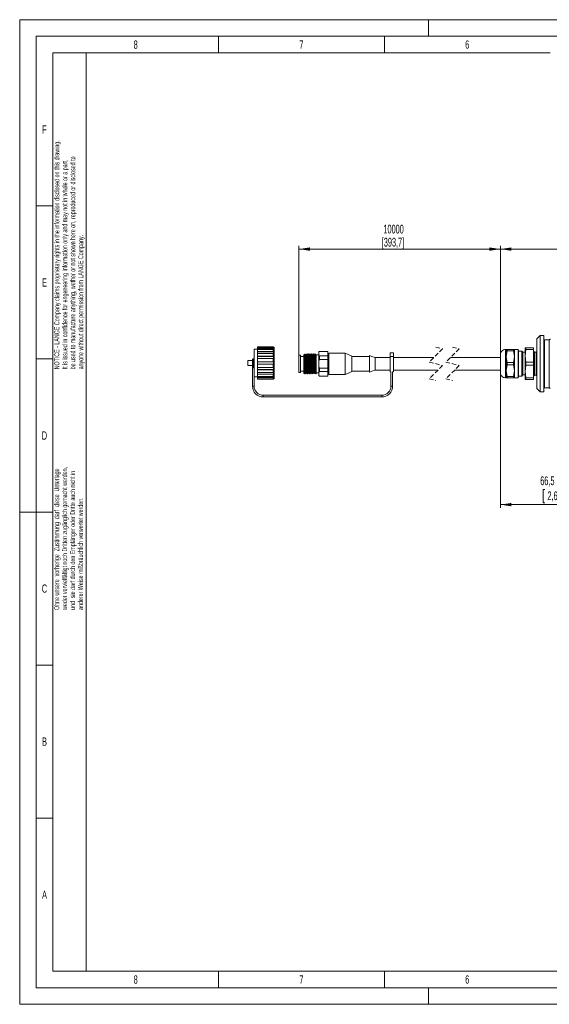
# Model space of a CAD drawing. Header units: millimetres. Extents: x 0 to 420, y 0 to 297.
# Tile 1 of 2: x 0 to 160, y 0 to 297. Entities that reach past the tile are written whole.
import ezdxf

# ---------------------------------------------------------------- set-up
doc = ezdxf.new("R2010")
doc.units = ezdxf.units.MM
doc.linetypes.add('HIDDEN', pattern=[1.905, 1.27, -0.635])
doc.styles.add('SLDTEXTSTYLE1', font='TXT', dxfattribs={"width": 0.638186})
doc.styles.add('SLDTEXTSTYLE2', font='TXT', dxfattribs={"width": 0.605})
doc.dimstyles.new('SLDDIMSTYLE2', dxfattribs={"dimtxt": 2.568319, "dimasz": 3.3, "dimexe": 0, "dimexo": 0.0625, "dimgap": 0.64208, "dimtad": 1, "dimdec": 1, "dimlfac": 2, "dimrnd": 1e-09, "dimzin": 12, "dimdsep": 46, "dimtxsty": 'SLDTEXTSTYLE2', "dimsah": 1, "dimcen": 0.09, "dimadec": 0, "dimazin": 3, "dimtfac": 1, "dimtdec": 1, "dimtofl": 0, "dimtmove": 0, "dimatfit": 3, "dimfxl": 1, "dimfrac": 2, "dimtolj": 1, "dimtzin": 12, "dimarcsym": 0})
doc.dimstyles.new('SLDDIMSTYLE3', dxfattribs={"dimtxt": 2.568319, "dimasz": 3.3, "dimexe": 0, "dimexo": 0.0625, "dimgap": 0.64208, "dimtad": 1, "dimdec": 0, "dimlfac": 2, "dimrnd": 1e-09, "dimzin": 12, "dimdsep": 46, "dimtxsty": 'SLDTEXTSTYLE2', "dimsah": 1, "dimcen": 0.09, "dimadec": 0, "dimazin": 3, "dimtfac": 1, "dimtdec": 1, "dimtofl": 0, "dimtmove": 0, "dimatfit": 3, "dimfxl": 1, "dimfrac": 2, "dimtolj": 1, "dimtzin": 12, "dimarcsym": 0})

# ---------------------------------------------------------------- blocks, each defined once
blk = doc.blocks.new('SW_NOTE_1')
at = {"color": 0, "linetype": 'Continuous', "lineweight": 0, "char_height": 1.5, "attachment_point": 1, "rotation": 90, "style": 'SLDTEXTSTYLE1'}
for s, insert in [('NOTICE - LANGE Company claims proprietary rights in the information disclosed on this drawing.', (-1.93, 0)), ('be used to manufacture anything, wether or not shown here on, reproduced or disclosed to', (2.87, 0)), ('It is issued in confidence for engeneering information only and may not in whole or a part,', (0.47, 0)), ('anyone without direct permission from LANGE Company.', (5.27, 0))]:
    blk.add_mtext(s, dxfattribs=dict(at, insert=insert))
blk = doc.blocks.new('SW_NOTE_7')
at = {"color": 0, "linetype": 'Continuous', "lineweight": 0, "char_height": 1.5, "attachment_point": 1, "rotation": 90, "style": 'SLDTEXTSTYLE1'}
for s, insert in [('weder vervielfältigt noch Dritten zugänglich gemacht werden,', (0.47, 0)), ('Ohne unsere  vorherige  Zustimmung  darf  diese  Unterlage', (-1.93, 0)), ('und  sie darf durch den Empfänger oder Dritte auch nicht in', (2.87, 0)), ('anderer Weise mißbräuchlich verwertet werden.', (5.27, 0))]:
    blk.add_mtext(s, dxfattribs=dict(at, insert=insert))
blk = doc.blocks.new('_D_2')
at = {"color": 7, "linetype": 'Continuous', "lineweight": 0}
for p, q in [((84.21, 195.83), (84.21, 228.8)), ((144.98, 196), (144.98, 228.8)), ((84.21, 227.8), (144.98, 227.8))]:
    blk.add_line(p, q, dxfattribs=at)
for points in [[(84.21, 227.8), (87.51, 227.3), (87.51, 228.3)], [(144.98, 227.8), (141.68, 228.3), (141.68, 227.3)]]:
    blk.add_solid(points, dxfattribs=at)
at = {"color": 7, "linetype": 'Continuous', "lineweight": 0, "char_height": 2.646, "attachment_point": 1, "style": 'SLDTEXTSTYLE2'}
for s, insert in [('10000', (109.7, 235.16, 0.05)), ('[393,7]', (109.21, 231.21, 0.05))]:
    blk.add_mtext(s, dxfattribs=dict(at, insert=insert))
blk = doc.blocks.new('_D_3')
at = {"color": 7, "linetype": 'Continuous', "lineweight": 0}
for p, q in [((144.98, 190.5), (144.98, 149.72)), ((178.23, 183.25), (178.23, 149.72)), ((158.42, 155.25), (157.84, 155.25)), ((157.84, 155.25), (157.84, 151.31)), ((164.79, 155.25), (165.38, 155.25)), ((165.38, 155.25), (165.38, 151.31)), ((144.98, 150.72), (178.23, 150.72)), ((157.84, 151.31), (158.42, 151.31)), ((165.38, 151.31), (164.79, 151.31))]:
    blk.add_line(p, q, dxfattribs=at)
for points in [[(144.98, 150.72), (148.28, 150.22), (148.28, 151.22)], [(178.23, 150.72), (174.93, 151.22), (174.93, 150.22)]]:
    blk.add_solid(points, dxfattribs=at)
at = {"color": 7, "linetype": 'Continuous', "lineweight": 0, "char_height": 2.646, "attachment_point": 1, "style": 'SLDTEXTSTYLE2'}
for s, insert in [('66,5', (157, 159.25, 0.05)), ('2,6', (159.16, 154.72, 0.05))]:
    blk.add_mtext(s, dxfattribs=dict(at, insert=insert))
blk = doc.blocks.new('_D_4')
at = {"color": 7, "linetype": 'Continuous', "lineweight": 0}
for p, q in [((144.98, 196), (144.98, 228.8)), ((343.63, 210.58), (343.63, 228.8)), ((144.98, 227.8), (343.63, 227.8))]:
    blk.add_line(p, q, dxfattribs=at)
for points in [[(144.98, 227.8), (148.28, 227.3), (148.28, 228.3)], [(343.63, 227.8), (340.33, 228.3), (340.33, 227.3)]]:
    blk.add_solid(points, dxfattribs=at)
at = {"color": 7, "linetype": 'Continuous', "lineweight": 0, "attachment_point": 1, "style": 'SLDTEXTSTYLE2'}
for s, insert, char_height in [('396 - 400', (236.86, 235.16, 0.05), 2.646), ('[15,57 - 15,75]', (232.94, 231.21, 0.05), 2.6458)]:
    blk.add_mtext(s, dxfattribs=dict(at, insert=insert, char_height=char_height))

msp = doc.modelspace()

# ---------------------------------------------------------------- linework, layer by layer
at = {"color": 133, "linetype": 'Continuous', "lineweight": 0, "true_color": 0x71e1e1}
for p, q in [((0, 297), (0, 0)), ((420, 297), (0, 297)), ((123.3, 297), (123.3, 292)), ((415, 292), (5, 292)), ((5, 292), (5, 5)), ((60, 292), (60, 287)), ((110, 292), (110, 287)), ((10, 287), (10, 240.833)), ((60, 287), (10, 287)), ((20, 287), (20, 10)), ((110, 287), (60, 287)), ((160, 287), (110, 287)), ((10, 240.833), (5, 240.833)), ((10, 240.833), (10, 194.667)), ((10, 194.667), (5, 194.667)), ((10, 194.667), (10, 148.5)), ((5, 148.5), (0, 148.5)), ((10, 148.5), (5, 148.5)), ((10, 148.5), (10, 102.333)), ((10, 102.333), (5, 102.333)), ((10, 102.333), (10, 56.167)), ((10, 56.167), (5, 56.167)), ((10, 56.167), (10, 10)), ((10, 10), (232.12, 10)), ((60, 10), (60, 5)), ((110, 10), (110, 5)), ((5, 5), (415, 5)), ((123.3, 5), (123.3, 0)), ((0, 0), (420, 0))]:
    msp.add_line(p, q, dxfattribs=at)
at = {"color": 7, "linetype": 'Continuous', "lineweight": 15}
for p, q in [((156.984, 201.704), (155.984, 200.704)), ((155.984, 193.204), (155.984, 200.704)), ((158.034, 201.704), (156.984, 201.704)), ((156.984, 193.204), (156.984, 201.704)), ((158.034, 193.204), (158.034, 201.704)), ((159.734, 200.454), (158.284, 200.454)), ((71.707, 197.604), (70.707, 197.604)), ((70.707, 189.304), (70.707, 197.604)), ((76.457, 198.354), (71.707, 198.354)), ((71.707, 198.33), (71.707, 198.354)), ((76.457, 198.33), (71.707, 198.33)), ((71.707, 198.33), (71.707, 198.2)), ((71.707, 198.2), (76.457, 198.2)), ((71.707, 197.872), (71.707, 198.2)), ((76.457, 197.872), (71.707, 197.872)), ((71.707, 197.743), (71.707, 197.872)), ((71.707, 197.743), (76.557, 197.743)), ((71.707, 197.497), (71.707, 197.743)), ((71.707, 197.497), (76.457, 197.497)), ((71.707, 196.882), (71.707, 197.497)), ((76.457, 196.882), (71.707, 196.882)), ((71.707, 196.785), (71.707, 196.882)), ((71.707, 196.785), (76.557, 196.785)), ((71.707, 196.307), (71.707, 196.785)), ((71.707, 196.307), (76.457, 196.307)), ((71.707, 195.477), (71.707, 196.307)), ((76.707, 198.104), (76.457, 198.354)), ((76.457, 198.354), (76.457, 198.33)), ((76.557, 198.232), (76.457, 198.33)), ((76.457, 197.872), (76.457, 198.2)), ((76.457, 198.2), (76.557, 198.101)), ((76.557, 197.786), (76.457, 197.872)), ((76.457, 196.882), (76.457, 197.497)), ((76.457, 197.497), (76.557, 197.411)), ((76.557, 196.817), (76.457, 196.882)), ((76.457, 195.477), (76.457, 196.307)), ((76.457, 196.307), (76.557, 196.243)), ((76.475, 198.183), (76.557, 198.183)), ((76.557, 198.101), (76.557, 198.232)), ((76.557, 197.411), (76.557, 197.786)), ((76.557, 196.243), (76.557, 196.817)), ((76.707, 198.104), (76.707, 188.804)), ((86.111, 196.204), (86.053, 196.204)), ((86.61, 196.204), (86.554, 196.204)), ((87.111, 196.204), (87.054, 196.204)), ((87.61, 196.204), (87.554, 196.204)), ((88.11, 196.204), (88.053, 196.204)), ((88.611, 196.204), (88.554, 196.204)), ((89.111, 196.204), (89.054, 196.204)), ((89.456, 196.039), (89.375, 195.899)), ((89.457, 194.757), (89.457, 196.041)), ((90.207, 196.485), (90.207, 196.305)), ((90.207, 193.204), (90.207, 196.235)), ((92.957, 196.954), (90.457, 196.954)), ((90.457, 196.908), (92.957, 196.908)), ((92.957, 196.954), (92.957, 196.908)), ((92.957, 196.908), (92.957, 195.562)), ((98.207, 196.454), (93.207, 196.454)), ((93.207, 193.204), (93.207, 196.454)), ((98.207, 196.454), (98.207, 193.204)), ((111.707, 196.5), (112.707, 196.5)), ((111.707, 195.453), (111.707, 196.5)), ((112.707, 196.5), (112.707, 195.453)), ((146.734, 197.497), (146.484, 197.497)), ((146.734, 195.372), (146.734, 197.497)), ((147.008, 197.497), (146.734, 197.497)), ((146.734, 195.372), (147.008, 197.16)), ((147.008, 197.497), (147.008, 197.16)), ((148.96, 197.497), (147.008, 197.497)), ((147.008, 197.16), (148.96, 197.16)), ((148.96, 197.16), (148.96, 197.497)), ((149.234, 197.497), (148.96, 197.497)), ((148.96, 197.16), (149.234, 195.372)), ((150.334, 197.497), (149.234, 197.497)), ((149.234, 197.497), (149.234, 195.372)), ((150.484, 197.347), (150.334, 197.497)), ((150.334, 195.372), (150.334, 197.497)), ((150.484, 197.347), (150.484, 189.696)), ((151.399, 196.997), (150.484, 196.997)), ((151.734, 196.662), (151.399, 196.997)), ((151.399, 193.247), (151.399, 196.997)), ((152.484, 196.662), (151.734, 196.662)), ((151.734, 193.247), (151.734, 196.662)), ((152.484, 197.997), (152.618, 197.997)), ((152.484, 195.622), (152.484, 197.997)), ((152.618, 197.559), (152.484, 195.622)), ((152.618, 197.997), (152.618, 197.559)), ((154.984, 197.997), (152.618, 197.997)), ((154.984, 197.559), (152.618, 197.559)), ((154.984, 197.559), (154.984, 197.997)), ((154.984, 193.686), (154.984, 197.559)), ((155.272, 196.709), (154.984, 196.996)), ((155.734, 196.709), (155.272, 196.709)), ((155.272, 196.709), (155.272, 193.247)), ((155.984, 196.959), (155.734, 196.709)), ((155.734, 196.709), (155.734, 193.247)), ((70.207, 194.204), (68.857, 194.204)), ((68.857, 192.704), (68.857, 194.204)), ((76.457, 195.477), (71.707, 195.477)), ((71.707, 195.426), (71.707, 195.477)), ((71.707, 195.426), (76.557, 195.426)), ((71.707, 194.721), (71.707, 195.426)), ((71.707, 193.829), (71.707, 194.772)), ((71.707, 194.772), (76.457, 194.772)), ((76.457, 193.829), (71.707, 193.829)), ((71.707, 193.079), (71.707, 193.829)), ((71.707, 192.135), (71.707, 193.079)), ((71.707, 193.079), (76.457, 193.079)), ((76.557, 195.443), (76.457, 195.477)), ((76.457, 193.829), (76.457, 194.772)), ((76.457, 194.772), (76.557, 194.738)), ((76.557, 193.829), (76.457, 193.829)), ((76.457, 192.135), (76.457, 193.079)), ((76.457, 193.079), (76.557, 193.079)), ((76.557, 194.738), (76.557, 195.443)), ((76.557, 193.079), (76.557, 193.829)), ((84.707, 195.829), (84.207, 195.829)), ((84.207, 193.204), (84.207, 195.829)), ((84.207, 190.579), (84.207, 193.204)), ((84.707, 193.204), (84.707, 195.829)), ((85.707, 195.454), (84.707, 195.454)), ((84.707, 190.579), (84.707, 193.204)), ((85.707, 194.206), (85.707, 196.005)), ((85.707, 192.192), (85.707, 194.206)), ((85.789, 195.899), (85.727, 196.007)), ((85.88, 195.904), (85.786, 195.904)), ((86.38, 195.904), (86.286, 195.904)), ((86.88, 195.904), (86.786, 195.904)), ((87.38, 195.904), (87.286, 195.904)), ((87.88, 195.904), (87.786, 195.904)), ((88.38, 195.904), (88.286, 195.904)), ((88.88, 195.904), (88.786, 195.904)), ((89.38, 195.904), (89.286, 195.904)), ((90.207, 195.904), (89.457, 195.904)), ((90.207, 190.173), (90.207, 193.204)), ((92.957, 195.562), (90.457, 195.562)), ((90.457, 194.55), (92.957, 194.55)), ((93.207, 195.704), (92.957, 195.704)), ((92.957, 195.562), (92.957, 194.55)), ((92.957, 194.55), (92.957, 191.858)), ((93.207, 189.954), (93.207, 193.204)), ((98.207, 193.204), (98.207, 189.954)), ((100.207, 193.204), (100.207, 195.478)), ((105.457, 195.454), (100.207, 195.454)), ((100.207, 190.929), (100.207, 193.204)), ((105.507, 195.704), (105.457, 195.704)), ((105.457, 193.204), (105.457, 195.703)), ((105.457, 190.704), (105.457, 193.204)), ((105.507, 195.704), (105.507, 193.204)), ((105.507, 193.204), (105.507, 190.704)), ((107.207, 193.204), (107.207, 195.085)), ((111.707, 195.079), (107.207, 195.079)), ((107.207, 191.323), (107.207, 193.204)), ((111.707, 190.804), (111.707, 195.453)), ((112.707, 195.453), (112.707, 190.804)), ((124.888, 195.079), (112.707, 195.079)), ((144.984, 195.079), (129.888, 195.079)), ((144.984, 190.497), (144.984, 195.997)), ((146.734, 191.122), (146.734, 195.372)), ((147.008, 193.584), (146.734, 195.372)), ((147.008, 193.584), (147.008, 192.91)), ((148.96, 193.584), (147.008, 193.584)), ((149.234, 195.372), (148.96, 193.584)), ((148.96, 192.91), (148.96, 193.584)), ((149.234, 195.372), (149.234, 191.122)), ((150.334, 188.997), (150.334, 195.372)), ((151.399, 189.497), (151.399, 193.247)), ((151.734, 189.832), (151.734, 193.247)), ((152.484, 190.872), (152.484, 195.622)), ((152.484, 195.622), (152.618, 193.686)), ((152.618, 193.686), (152.618, 192.809)), ((154.984, 193.686), (152.618, 193.686)), ((154.984, 192.809), (154.984, 193.686)), ((155.272, 193.247), (155.272, 189.786)), ((155.734, 193.247), (155.734, 189.786)), ((155.984, 185.704), (155.984, 193.204)), ((156.984, 184.704), (156.984, 193.204)), ((158.034, 184.704), (158.034, 193.204)), ((68.857, 192.704), (70.207, 192.704)), ((70.207, 192.531), (70.207, 191.954)), ((70.207, 191.954), (70.207, 186.454)), ((71.707, 191.482), (71.707, 192.187)), ((76.457, 192.135), (71.707, 192.135)), ((76.557, 191.482), (71.707, 191.482)), ((71.707, 191.431), (71.707, 191.482)), ((71.707, 191.431), (76.457, 191.431)), ((71.707, 190.601), (71.707, 191.431)), ((76.457, 190.601), (71.707, 190.601)), ((71.707, 190.123), (71.707, 190.601)), ((76.557, 190.123), (71.707, 190.123)), ((71.707, 190.026), (71.707, 190.123)), ((76.557, 192.17), (76.457, 192.135)), ((76.457, 191.431), (76.557, 191.465)), ((76.457, 190.601), (76.457, 191.431)), ((76.557, 190.665), (76.457, 190.601)), ((76.457, 190.026), (76.557, 190.091)), ((76.557, 191.465), (76.557, 192.17)), ((76.557, 190.091), (76.557, 190.665)), ((84.207, 190.579), (84.707, 190.579)), ((84.707, 190.954), (85.707, 190.954)), ((85.707, 190.379), (85.707, 192.192)), ((85.803, 190.204), (85.86, 190.204)), ((86.034, 190.504), (86.128, 190.504)), ((86.303, 190.204), (86.36, 190.204)), ((86.534, 190.504), (86.628, 190.504)), ((86.803, 190.204), (86.861, 190.204)), ((87.034, 190.504), (87.128, 190.504)), ((87.303, 190.204), (87.36, 190.204)), ((87.534, 190.504), (87.628, 190.504)), ((87.803, 190.204), (87.86, 190.204)), ((88.034, 190.504), (88.128, 190.504)), ((88.303, 190.204), (88.361, 190.204)), ((88.534, 190.504), (88.628, 190.504)), ((88.803, 190.204), (88.86, 190.204)), ((89.034, 190.504), (89.128, 190.504)), ((89.303, 190.204), (89.361, 190.204)), ((89.457, 191.651), (89.457, 190.367)), ((89.457, 190.504), (90.207, 190.504)), ((92.957, 191.858), (90.457, 191.858)), ((90.457, 190.846), (92.957, 190.846)), ((92.957, 191.858), (92.957, 190.846)), ((92.957, 190.846), (92.957, 189.5)), ((92.957, 190.704), (93.207, 190.704)), ((100.207, 190.954), (105.457, 190.954)), ((105.457, 190.704), (105.507, 190.704)), ((107.207, 191.329), (111.707, 191.329)), ((111.707, 190.804), (111.957, 190.804)), ((111.957, 190.804), (111.957, 186.454)), ((112.457, 190.804), (112.707, 190.804)), ((112.457, 186.454), (112.457, 190.804)), ((112.707, 191.329), (126.188, 191.329)), ((131.188, 191.329), (144.984, 191.329)), ((146.734, 191.122), (147.008, 192.91)), ((146.734, 188.997), (146.734, 191.122)), ((147.008, 189.334), (146.734, 191.122)), ((147.008, 192.91), (148.96, 192.91)), ((148.96, 192.91), (149.234, 191.122)), ((149.234, 191.122), (148.96, 189.334)), ((149.234, 191.122), (149.234, 188.997)), ((152.618, 192.809), (152.484, 190.872)), ((152.484, 190.872), (152.618, 188.936)), ((152.484, 188.497), (152.484, 190.872)), ((154.984, 192.809), (152.618, 192.809)), ((154.984, 188.936), (154.984, 192.809)), ((70.707, 186.454), (70.707, 189.304)), ((70.707, 189.304), (71.707, 189.304)), ((71.707, 190.026), (76.457, 190.026)), ((71.707, 189.41), (71.707, 190.026)), ((76.457, 189.41), (71.707, 189.41)), ((71.707, 189.165), (71.707, 189.41)), ((76.557, 189.165), (71.707, 189.165)), ((71.707, 189.035), (71.707, 189.165)), ((71.707, 189.035), (76.457, 189.035)), ((71.707, 188.708), (71.707, 189.035)), ((76.457, 188.708), (71.707, 188.708)), ((71.707, 188.708), (71.707, 188.577)), ((71.707, 188.577), (76.457, 188.577)), ((71.707, 188.554), (71.707, 188.577)), ((71.707, 188.554), (76.457, 188.554)), ((76.457, 189.41), (76.457, 190.026)), ((76.557, 189.497), (76.457, 189.41)), ((76.457, 189.035), (76.557, 189.122)), ((76.457, 188.708), (76.457, 189.035)), ((76.557, 188.806), (76.457, 188.708)), ((76.457, 188.554), (76.707, 188.804)), ((76.457, 188.577), (76.557, 188.676)), ((76.457, 188.577), (76.457, 188.554)), ((76.557, 188.725), (76.475, 188.725)), ((76.557, 189.122), (76.557, 189.497)), ((76.557, 188.676), (76.557, 188.806)), ((90.207, 190.055), (90.207, 189.866)), ((92.957, 189.5), (90.457, 189.5)), ((90.457, 189.454), (92.957, 189.454)), ((92.957, 189.5), (92.957, 189.454)), ((93.207, 189.954), (98.207, 189.954)), ((146.484, 188.997), (146.734, 188.997)), ((146.734, 188.997), (147.008, 188.997)), ((148.96, 189.334), (147.008, 189.334)), ((147.008, 188.997), (147.008, 189.334)), ((147.008, 188.997), (148.96, 188.997)), ((148.96, 188.997), (148.96, 189.334)), ((148.96, 188.997), (149.234, 188.997)), ((149.234, 188.997), (150.334, 188.997)), ((150.334, 188.997), (150.484, 189.147)), ((150.484, 189.696), (150.484, 189.147)), ((150.484, 189.497), (151.399, 189.497)), ((151.399, 189.497), (151.734, 189.832)), ((151.734, 189.832), (152.484, 189.832)), ((152.618, 188.497), (152.484, 188.497)), ((154.984, 188.936), (152.618, 188.936)), ((152.618, 188.936), (152.618, 188.497)), ((154.984, 188.497), (152.618, 188.497)), ((154.984, 189.498), (155.272, 189.786)), ((154.984, 188.497), (154.984, 188.936)), ((155.272, 189.786), (155.734, 189.786)), ((155.734, 189.786), (155.984, 189.536)), ((155.984, 185.704), (156.984, 184.704)), ((156.984, 184.704), (158.034, 184.704)), ((158.284, 185.954), (159.734, 185.954)), ((109.207, 183.704), (73.457, 183.704)), ((73.457, 183.204), (109.207, 183.204))]:
    msp.add_line(p, q, dxfattribs=at)
at = {"color": 8, "linetype": 'Continuous', "lineweight": 0}
for p, q in [((158.284, 200.454), (158.284, 193.204)), ((159.734, 185.954), (159.734, 200.454)), ((90.457, 196.954), (90.457, 196.908)), ((146.484, 197.497), (146.484, 188.997)), ((70.457, 192.3), (70.457, 194.698)), ((90.457, 195.562), (90.457, 194.55)), ((111.707, 195.453), (112.707, 195.453)), ((158.284, 193.204), (158.284, 185.954)), ((70.207, 191.954), (70.457, 191.954)), ((70.457, 192.3), (70.457, 191.954)), ((70.457, 191.954), (70.707, 191.954)), ((90.457, 191.858), (90.457, 190.846)), ((90.457, 189.5), (90.457, 189.454)), ((70.707, 186.454), (70.207, 186.454)), ((112.457, 186.454), (111.957, 186.454)), ((73.457, 183.204), (73.457, 183.704)), ((109.207, 183.704), (109.207, 183.454)), ((109.207, 183.454), (109.207, 183.204))]:
    msp.add_line(p, q, dxfattribs=at)
at = {"color": 7, "linetype": 'HIDDEN', "lineweight": 0}
for p, q in [((127.538, 197.729), (123.538, 193.729)), ((125.538, 198.254), (127.538, 197.729)), ((132.538, 197.729), (128.538, 193.729)), ((130.538, 198.254), (132.538, 197.729)), ((123.538, 193.729), (127.538, 192.679)), ((128.538, 193.729), (132.538, 192.679)), ((127.538, 192.679), (123.538, 188.679)), ((132.538, 192.679), (128.538, 188.679)), ((123.538, 188.679), (125.538, 188.154)), ((128.538, 188.679), (130.538, 188.154))]:
    msp.add_line(p, q, dxfattribs=at)
at = {"color": 7, "linetype": 'Continuous', "lineweight": 15, "flags": 128}
for points in [[(86.052, 196.206), (85.963, 196.051), (85.873, 195.896)], [(86.289, 195.899), (86.199, 196.054), (86.11, 196.209)], [(86.553, 196.207), (86.463, 196.052), (86.374, 195.897)], [(86.789, 195.899), (86.699, 196.054), (86.61, 196.209)], [(87.053, 196.208), (86.964, 196.053), (86.874, 195.898)], [(87.289, 195.899), (87.199, 196.054), (87.11, 196.209)], [(87.554, 196.209), (87.464, 196.054), (87.375, 195.899)], [(87.789, 195.899), (87.7, 196.054), (87.61, 196.209)], [(88.054, 196.209), (87.964, 196.054), (87.875, 195.899)], [(88.29, 195.898), (88.2, 196.053), (88.11, 196.208)], [(88.554, 196.209), (88.465, 196.054), (88.375, 195.899)], [(88.79, 195.897), (88.701, 196.052), (88.611, 196.207)], [(89.054, 196.209), (88.965, 196.054), (88.875, 195.899)], [(100.207, 195.478), (99.087, 196.025), (98.207, 196.454)], [(107.207, 195.085), (106.255, 195.432), (105.507, 195.704)], [(85.86, 190.199), (85.949, 190.354), (86.039, 190.509)], [(86.123, 190.511), (86.213, 190.356), (86.303, 190.201)], [(86.36, 190.199), (86.449, 190.354), (86.539, 190.509)], [(86.624, 190.51), (86.714, 190.355), (86.803, 190.2)], [(86.86, 190.199), (86.949, 190.354), (87.039, 190.509)], [(87.124, 190.51), (87.214, 190.354), (87.304, 190.199)], [(87.36, 190.199), (87.45, 190.354), (87.539, 190.509)], [(87.625, 190.509), (87.714, 190.354), (87.804, 190.199)], [(87.86, 190.199), (87.95, 190.354), (88.04, 190.509)], [(88.125, 190.509), (88.215, 190.354), (88.304, 190.199)], [(88.361, 190.2), (88.45, 190.355), (88.54, 190.51)], [(88.625, 190.509), (88.715, 190.354), (88.804, 190.199)], [(88.861, 190.201), (88.951, 190.356), (89.04, 190.511)], [(89.125, 190.509), (89.215, 190.354), (89.304, 190.199)], [(98.207, 189.954), (99.327, 190.5), (100.207, 190.929)], [(105.507, 190.704), (106.459, 191.05), (107.207, 191.323)]]:
    msp.add_lwpolyline(points, dxfattribs=at)
at = {"color": 7, "linetype": 'Continuous', "lineweight": 15}
for centre, radius, start, end in [((158.284, 200.704), 0.25, 180.00041, 269.99884), ((159.734, 200.704), 0.25, 269.99533, 0.00542), ((90.457, 196.704), 0.25, 89.99765, 179.99963), ((146.484, 195.997), 1.5, 89.99959, 180.00058), ((146.484, 190.497), 1.5, 179.99942, 270.00041), ((90.457, 189.704), 0.25, 180.00037, 270.00235), ((73.457, 186.454), 3.25, 179.9995, 270.00056), ((73.457, 186.454), 2.75, 180.0004, 269.99981), ((109.207, 186.454), 2.75, 270.00004, 359.9996), ((109.207, 186.454), 3.25, 269.99976, 0.00005), ((158.284, 185.704), 0.25, 90.00116, 179.99959), ((159.734, 185.704), 0.25, 359.99458, 90.00467)]:
    msp.add_arc(centre, radius, start, end, dxfattribs=at)
at = {"color": 8, "linetype": 'Continuous', "lineweight": 0}
for centre, start, end in [((70.445, 192.537), 181.58667, 272.97023), ((70.469, 192.538), 267.03017, 358.40586)]:
    msp.add_arc(centre, 0.238, start, end, dxfattribs=at)
at = {"color": 7, "linetype": 'Continuous', "lineweight": 15}
for points, knots in [([(86.299, 190.224), (86.291, 190.278), (86.259, 190.496), (86.248, 190.972), (86.219, 191.703), (86.199, 192.477), (86.174, 193.328), (86.151, 194.158), (86.142, 195.012), (86.072, 195.642), (86.128, 196.03), (86.06, 196.154), (86.053, 196.165)], [0, 0, 0, 0, 0.0273271, 0.1113108, 0.2392217, 0.3966494, 0.5012517, 0.668181, 0.8163019, 0.9289499, 0.9934376, 1, 1, 1, 1]), ([(86.113, 196.194), (86.122, 196.137), (86.155, 195.915), (86.166, 195.436), (86.195, 194.704), (86.219, 193.805), (86.246, 192.825), (86.269, 191.936), (86.292, 191.045), (86.326, 190.738), (86.327, 190.133), (86.358, 190.23), (86.36, 190.238)], [0, 0, 0, 0, 0.0287893, 0.1120126, 0.2387653, 0.3947675, 0.5624588, 0.7229279, 0.8580934, 0.9527392, 0.9963161, 1, 1, 1, 1]), ([(86.8, 190.221), (86.791, 190.276), (86.759, 190.495), (86.748, 190.972), (86.719, 191.703), (86.699, 192.477), (86.674, 193.328), (86.651, 194.158), (86.642, 195.012), (86.572, 195.642), (86.628, 196.03), (86.56, 196.154), (86.554, 196.165)], [0, 0, 0, 0, 0.02788373, 0.11181963, 0.23965757, 0.39699558, 0.50153829, 0.66837249, 0.81640891, 0.92899271, 0.99344372, 1, 1, 1, 1]), ([(86.613, 196.165), (86.616, 196.168), (86.692, 196.249), (86.602, 195.611), (86.706, 195.258), (86.692, 194.348), (86.734, 193.443), (86.754, 192.468), (86.775, 191.586), (86.815, 190.887), (86.808, 190.448), (86.852, 190.26), (86.861, 190.22)], [0, 0, 0, 0, 0.002159, 0.0536793, 0.1554154, 0.2959613, 0.4594678, 0.6275428, 0.7811822, 0.9031208, 0.9796259, 1, 1, 1, 1]), ([(87.3, 190.218), (87.292, 190.274), (87.259, 190.494), (87.248, 190.972), (87.219, 191.703), (87.199, 192.477), (87.174, 193.328), (87.151, 194.158), (87.142, 195.012), (87.072, 195.642), (87.128, 196.03), (87.06, 196.154), (87.054, 196.165)], [0, 0, 0, 0, 0.0283583, 0.1122533, 0.2400285, 0.3972894, 0.5017807, 0.6685332, 0.816497, 0.9290256, 0.9934446, 1, 1, 1, 1]), ([(87.113, 196.17), (87.12, 196.141), (87.16, 195.968), (87.154, 195.549), (87.194, 194.861), (87.212, 193.986), (87.239, 193.014), (87.274, 192.098), (87.258, 191.199), (87.385, 190.792), (87.251, 190.196), (87.356, 190.244), (87.36, 190.246)], [0, 0, 0, 0, 0.0149921, 0.0893186, 0.2098132, 0.3629228, 0.5313974, 0.6962639, 0.838915, 0.9433021, 0.9977208, 1, 1, 1, 1]), ([(87.8, 190.216), (87.792, 190.272), (87.759, 190.493), (87.748, 190.972), (87.719, 191.703), (87.699, 192.477), (87.674, 193.328), (87.651, 194.158), (87.642, 195.012), (87.572, 195.642), (87.628, 196.03), (87.56, 196.154), (87.554, 196.165)], [0, 0, 0, 0, 0.0287216, 0.112585, 0.2403126, 0.3975145, 0.5019668, 0.668657, 0.8165655, 0.9290517, 0.9934471, 1, 1, 1, 1]), ([(87.613, 196.17), (87.616, 196.174), (87.666, 196.267), (87.622, 195.63), (87.695, 195.308), (87.694, 194.4), (87.726, 193.624), (87.747, 192.749), (87.769, 191.977), (87.787, 191.076), (87.832, 190.759), (87.818, 190.135), (87.858, 190.234), (87.86, 190.241)], [0, 0, 0, 0, 0.00236893, 0.05031972, 0.14877719, 0.28670978, 0.44856155, 0.55552873, 0.71682263, 0.85357757, 0.95039474, 0.99646206, 1, 1, 1, 1]), ([(88.3, 190.214), (88.292, 190.271), (88.259, 190.493), (88.248, 190.972), (88.219, 191.703), (88.199, 192.477), (88.174, 193.328), (88.151, 194.158), (88.142, 195.012), (88.072, 195.642), (88.128, 196.03), (88.06, 196.154), (88.053, 196.165)], [0, 0, 0, 0, 0.02894961, 0.11279328, 0.24049092, 0.39765591, 0.50208374, 0.66873475, 0.81660851, 0.9290684, 0.9934486, 1, 1, 1, 1]), ([(88.114, 196.169), (88.116, 196.173), (88.171, 196.264), (88.118, 195.623), (88.197, 195.296), (88.194, 194.386), (88.231, 193.491), (88.253, 192.5), (88.273, 191.656), (88.316, 190.831), (88.304, 190.593), (88.357, 190.154), (88.364, 190.212), (88.364, 190.217)], [0, 0, 0, 0, 0.002186, 0.0509658, 0.1500625, 0.2883717, 0.4502953, 0.6176186, 0.771427, 0.8944326, 0.9727817, 0.9979512, 1, 1, 1, 1]), ([(88.8, 190.214), (88.792, 190.271), (88.759, 190.493), (88.748, 190.972), (88.719, 191.703), (88.699, 192.477), (88.674, 193.328), (88.651, 194.158), (88.642, 195.012), (88.572, 195.642), (88.628, 196.03), (88.56, 196.154), (88.554, 196.165)], [0, 0, 0, 0, 0.0290253, 0.1128626, 0.2405505, 0.3977037, 0.5021237, 0.6687619, 0.8166245, 0.9290761, 0.9934514, 1, 1, 1, 1]), ([(88.614, 196.161), (88.62, 196.143), (88.666, 195.993), (88.645, 195.598), (88.695, 194.934), (88.708, 194.069), (88.738, 193.107), (88.77, 192.165), (88.76, 191.308), (88.877, 190.745), (88.752, 190.32), (88.855, 190.249), (88.86, 190.246)], [0, 0, 0, 0, 0.0092955, 0.0791439, 0.1963154, 0.347641, 0.5160662, 0.6826331, 0.8285281, 0.9373436, 0.9968592, 1, 1, 1, 1]), ([(89.303, 190.242), (89.3, 190.235), (89.254, 190.138), (89.287, 190.766), (89.222, 191.088), (89.22, 191.991), (89.192, 192.664), (89.172, 193.429), (89.151, 194.158), (89.142, 195.012), (89.072, 195.642), (89.128, 196.03), (89.06, 196.154), (89.054, 196.165)], [0, 0, 0, 0, 0.0034979, 0.0506464, 0.1487099, 0.286703, 0.4490625, 0.5030244, 0.6693612, 0.8169563, 0.9292044, 0.9934633, 1, 1, 1, 1]), ([(89.111, 196.184), (89.112, 196.19), (89.13, 196.272), (89.146, 195.732), (89.175, 195.457), (89.194, 194.59), (89.222, 193.721), (89.248, 192.727), (89.27, 191.853), (89.3, 190.979), (89.317, 190.693), (89.34, 190.133), (89.359, 190.221), (89.361, 190.228)], [0, 0, 0, 0, 0.0028042, 0.0384672, 0.1260325, 0.2557251, 0.4129241, 0.5799417, 0.7379279, 0.8690949, 0.9586739, 0.9967267, 1, 1, 1, 1]), ([(89.291, 195.896), (89.261, 195.948), (89.201, 196.051), (89.141, 196.155), (89.111, 196.206)], [0, 0, 0, 0, 0.4999893, 1, 1, 1, 1]), ([(90.457, 196.908), (90.446, 196.908), (90.422, 196.906), (90.383, 196.894), (90.332, 196.865), (90.228, 196.747), (90.206, 196.511), (90.207, 196.32), (90.207, 196.235)], [0, 0, 0, 0, 0.0420151, 0.0891171, 0.1543541, 0.2655003, 0.6726389, 1, 1, 1, 1]), ([(90.207, 196.235), (90.206, 196.152), (90.206, 196.021), (90.217, 195.858), (90.24, 195.756), (90.274, 195.675), (90.316, 195.621), (90.364, 195.586), (90.4, 195.569), (90.433, 195.563), (90.45, 195.562), (90.457, 195.562)], [0, 0, 0, 0, 0.3159501, 0.4946073, 0.6192782, 0.7104701, 0.8239671, 0.8745551, 0.9344224, 0.9751812, 1, 1, 1, 1]), ([(70.457, 194.704), (70.433, 194.702), (70.38, 194.697), (70.315, 194.662), (70.266, 194.616), (70.234, 194.569), (70.212, 194.512), (70.206, 194.454), (70.208, 194.374), (70.206, 194.237), (70.207, 194.003), (70.207, 193.682), (70.207, 193.319), (70.207, 192.98), (70.207, 192.721), (70.207, 192.582), (70.207, 192.531)], [0, 0, 0, 0, 0.0305881, 0.0694643, 0.0922904, 0.1170895, 0.1434016, 0.1705281, 0.1917677, 0.2472606, 0.3484527, 0.4947852, 0.6640067, 0.8195046, 0.9334571, 1, 1, 1, 1]), ([(70.707, 194.45), (70.705, 194.47), (70.703, 194.512), (70.68, 194.569), (70.648, 194.616), (70.599, 194.662), (70.534, 194.697), (70.481, 194.702), (70.457, 194.704)], [0, 0, 0, 0, 0.1590616, 0.3133475, 0.458762, 0.5926076, 0.8205656, 1, 1, 1, 1]), ([(85.707, 194.206), (85.717, 193.872), (85.736, 193.207), (85.763, 192.25), (85.772, 191.395), (85.842, 190.766), (85.786, 190.378), (85.854, 190.254), (85.86, 190.242)], [0, 0, 0, 0, 0.2525368, 0.5027104, 0.7246959, 0.8935187, 0.9901651, 1, 1, 1, 1]), ([(85.787, 195.895), (85.788, 195.897), (85.806, 195.965), (85.818, 195.461), (85.85, 195.219), (85.868, 194.429), (85.897, 193.646), (85.922, 192.751), (85.944, 191.967), (85.975, 191.185), (85.989, 190.933), (86.016, 190.442), (86.033, 190.517), (86.034, 190.523)], [0, 0, 0, 0, 0.0009663, 0.0382771, 0.1273696, 0.2583177, 0.4163596, 0.5837181, 0.7414985, 0.8719422, 0.9603648, 0.9970088, 1, 1, 1, 1]), ([(85.88, 195.869), (85.883, 195.875), (85.929, 195.962), (85.903, 195.395), (85.957, 195.101), (85.971, 194.289), (85.997, 193.481), (86.023, 192.604), (86.049, 191.791), (86.072, 191.179), (86.094, 190.73), (86.112, 190.595), (86.118, 190.486), (86.125, 190.51), (86.125, 190.511)], [0, 0, 0, 0, 0.0034433, 0.0509724, 0.1490005, 0.2865997, 0.4483026, 0.6158342, 0.7703476, 0.8944203, 0.9741144, 0.9866634, 0.9996172, 1, 1, 1, 1]), ([(86.287, 195.874), (86.289, 195.878), (86.335, 195.96), (86.299, 195.393), (86.366, 195.103), (86.368, 194.288), (86.403, 193.485), (86.426, 192.592), (86.446, 191.83), (86.487, 191.081), (86.479, 190.864), (86.529, 190.456), (86.536, 190.51), (86.537, 190.514)], [0, 0, 0, 0, 0.00243166, 0.0498275, 0.14769814, 0.28509712, 0.4465291, 0.6138402, 0.76811519, 0.89201565, 0.97159208, 0.99821823, 1, 1, 1, 1]), ([(86.38, 195.869), (86.383, 195.875), (86.429, 195.962), (86.403, 195.395), (86.457, 195.101), (86.471, 194.289), (86.497, 193.482), (86.524, 192.601), (86.546, 191.8), (86.578, 191.156), (86.585, 190.747), (86.619, 190.567), (86.626, 190.529)], [0, 0, 0, 0, 0.00345695, 0.05117416, 0.1495903, 0.28773427, 0.45007728, 0.61827208, 0.77339716, 0.89796102, 0.97797062, 1, 1, 1, 1]), ([(86.787, 195.874), (86.789, 195.878), (86.835, 195.96), (86.798, 195.393), (86.866, 195.103), (86.868, 194.288), (86.903, 193.485), (86.926, 192.592), (86.946, 191.83), (86.987, 191.081), (86.979, 190.864), (87.029, 190.456), (87.036, 190.511), (87.037, 190.514)], [0, 0, 0, 0, 0.0024297, 0.0498215, 0.1476841, 0.2850712, 0.4464894, 0.6137864, 0.7680481, 0.891938, 0.9715076, 0.9981315, 1, 1, 1, 1]), ([(86.88, 195.869), (86.883, 195.875), (86.929, 195.962), (86.903, 195.396), (86.957, 195.101), (86.971, 194.289), (86.997, 193.482), (87.024, 192.601), (87.046, 191.8), (87.078, 191.156), (87.085, 190.747), (87.119, 190.566), (87.127, 190.526)], [0, 0, 0, 0, 0.0034581, 0.0511542, 0.1495279, 0.2876123, 0.4498854, 0.6180077, 0.7730661, 0.8975761, 0.9775512, 1, 1, 1, 1]), ([(87.287, 195.874), (87.289, 195.878), (87.335, 195.96), (87.299, 195.393), (87.366, 195.103), (87.368, 194.288), (87.403, 193.482), (87.426, 192.601), (87.447, 191.8), (87.485, 191.156), (87.483, 190.74), (87.524, 190.554), (87.534, 190.509)], [0, 0, 0, 0, 0.0023797, 0.049909, 0.1480554, 0.2858409, 0.4477273, 0.6155095, 0.7702188, 0.894468, 0.9742684, 1, 1, 1, 1]), ([(87.38, 195.869), (87.383, 195.875), (87.429, 195.962), (87.403, 195.396), (87.457, 195.101), (87.471, 194.289), (87.497, 193.482), (87.524, 192.601), (87.547, 191.8), (87.578, 191.156), (87.585, 190.746), (87.619, 190.565), (87.627, 190.524)], [0, 0, 0, 0, 0.003457, 0.0511372, 0.1494783, 0.2875171, 0.4497362, 0.6178027, 0.7728096, 0.8972783, 0.9772269, 1, 1, 1, 1]), ([(87.787, 195.875), (87.789, 195.879), (87.835, 195.96), (87.798, 195.392), (87.866, 195.103), (87.868, 194.288), (87.904, 193.482), (87.926, 192.601), (87.947, 191.8), (87.985, 191.156), (87.983, 190.74), (88.024, 190.554), (88.034, 190.509)], [0, 0, 0, 0, 0.0022818, 0.0498158, 0.1479715, 0.2857706, 0.4476731, 0.6154716, 0.7701961, 0.8944576, 0.9742658, 1, 1, 1, 1]), ([(87.88, 195.869), (87.883, 195.875), (87.929, 195.962), (87.903, 195.396), (87.957, 195.101), (87.971, 194.289), (87.997, 193.482), (88.024, 192.601), (88.046, 191.8), (88.078, 191.156), (88.085, 190.746), (88.119, 190.564), (88.127, 190.523)], [0, 0, 0, 0, 0.0034563, 0.051127, 0.1494472, 0.2874565, 0.4496413, 0.6176721, 0.772646, 0.8970885, 0.9770201, 1, 1, 1, 1]), ([(88.287, 195.876), (88.289, 195.879), (88.335, 195.96), (88.298, 195.392), (88.366, 195.103), (88.368, 194.288), (88.404, 193.482), (88.426, 192.601), (88.447, 191.8), (88.485, 191.156), (88.483, 190.74), (88.524, 190.554), (88.534, 190.509)], [0, 0, 0, 0, 0.0021396, 0.0496803, 0.14785, 0.2856688, 0.4475943, 0.6154168, 0.7701633, 0.8944425, 0.9742621, 1, 1, 1, 1]), ([(88.38, 195.869), (88.383, 195.875), (88.429, 195.962), (88.403, 195.395), (88.457, 195.101), (88.471, 194.289), (88.497, 193.482), (88.524, 192.601), (88.546, 191.8), (88.578, 191.156), (88.585, 190.745), (88.619, 190.564), (88.627, 190.523)], [0, 0, 0, 0, 0.0034533, 0.0511204, 0.1494333, 0.2874322, 0.4496048, 0.617623, 0.7725852, 0.8970183, 0.9769439, 1, 1, 1, 1]), ([(88.788, 195.876), (88.79, 195.88), (88.835, 195.96), (88.798, 195.391), (88.866, 195.103), (88.868, 194.288), (88.903, 193.482), (88.926, 192.601), (88.947, 191.8), (88.985, 191.156), (88.983, 190.74), (89.024, 190.554), (89.034, 190.509)], [0, 0, 0, 0, 0.0019654, 0.0495144, 0.1477013, 0.2855443, 0.4474979, 0.6153497, 0.7701232, 0.8944241, 0.9742577, 1, 1, 1, 1]), ([(88.88, 195.869), (88.883, 195.875), (88.929, 195.962), (88.903, 195.395), (88.957, 195.101), (88.971, 194.289), (88.997, 193.482), (89.024, 192.601), (89.047, 191.8), (89.078, 191.156), (89.085, 190.746), (89.119, 190.564), (89.127, 190.523)], [0, 0, 0, 0, 0.0034535, 0.0511236, 0.1494427, 0.2874503, 0.449633, 0.6176618, 0.772634, 0.8970747, 0.9770053, 1, 1, 1, 1]), ([(89.288, 195.877), (89.29, 195.88), (89.335, 195.96), (89.298, 195.391), (89.366, 195.104), (89.368, 194.288), (89.404, 193.482), (89.425, 192.601), (89.444, 191.992), (89.456, 191.683), (89.457, 191.651)], [0, 0, 0, 0, 0.0022497, 0.0626383, 0.1873387, 0.3624027, 0.5680883, 0.7812647, 0.9778313, 1, 1, 1, 1]), ([(89.38, 195.869), (89.383, 195.875), (89.429, 195.962), (89.403, 195.393), (89.445, 195.191), (89.453, 194.88), (89.457, 194.757)], [0, 0, 0, 0, 0.016194, 0.2395477, 0.7002177, 1, 1, 1, 1]), ([(90.207, 193.204), (90.206, 193.037), (90.206, 192.777), (90.217, 192.452), (90.239, 192.249), (90.272, 192.092), (90.311, 191.983), (90.361, 191.909), (90.398, 191.875), (90.432, 191.859), (90.45, 191.858), (90.457, 191.858)], [0, 0, 0, 0, 0.3495372, 0.5465889, 0.6817066, 0.7763175, 0.8821438, 0.9221025, 0.9623856, 0.9862096, 1, 1, 1, 1]), ([(90.457, 194.55), (90.446, 194.549), (90.421, 194.546), (90.38, 194.519), (90.326, 194.455), (90.22, 194.192), (90.208, 193.756), (90.207, 193.375), (90.207, 193.204)], [0, 0, 0, 0, 0.0234659, 0.0523594, 0.0996512, 0.1990031, 0.6389159, 1, 1, 1, 1]), ([(85.701, 190.376), (85.705, 190.37), (85.739, 190.312), (85.772, 190.254), (85.802, 190.202)], [0, 0, 0, 0, 0.1102464, 1, 1, 1, 1]), ([(85.799, 190.227), (85.791, 190.28), (85.759, 190.497), (85.748, 190.972), (85.723, 191.574), (85.712, 192.01), (85.707, 192.192)], [0, 0, 0, 0, 0.0809457, 0.334982, 0.7218871, 1, 1, 1, 1]), ([(89.362, 190.202), (89.391, 190.254), (89.425, 190.312), (89.459, 190.37), (89.462, 190.376)], [0, 0, 0, 0, 0.8898816, 1, 1, 1, 1]), ([(90.457, 190.846), (90.446, 190.845), (90.422, 190.844), (90.383, 190.832), (90.332, 190.803), (90.228, 190.684), (90.206, 190.449), (90.207, 190.258), (90.207, 190.173)], [0, 0, 0, 0, 0.04201551, 0.08911797, 0.15435568, 0.26550275, 0.67264527, 1, 1, 1, 1]), ([(90.207, 190.173), (90.206, 190.089), (90.206, 189.959), (90.217, 189.796), (90.24, 189.694), (90.274, 189.613), (90.316, 189.559), (90.364, 189.523), (90.4, 189.507), (90.433, 189.5), (90.45, 189.5), (90.457, 189.5)], [0, 0, 0, 0, 0.3159476, 0.4946065, 0.6192784, 0.7104709, 0.8239679, 0.8745557, 0.9344228, 0.9751814, 1, 1, 1, 1])]:
    msp.add_open_spline(points, degree=3, knots=knots, dxfattribs=at)

# ---------------------------------------------------------------- block references
at = {"color": 254, "linetype": 'Continuous', "lineweight": 0, "true_color": 0xe8e8e8}
for name, p in [('SW_NOTE_1', (12.39, 191.525)), ('SW_NOTE_7', (12.339, 118.946))]:
    msp.add_blockref(name, p, dxfattribs=at)

# ---------------------------------------------------------------- texts
at = {"color": 254, "linetype": 'Continuous', "lineweight": 0, "true_color": 0xe8e8e8, "char_height": 2.5, "attachment_point": 2, "style": 'SLDTEXTSTYLE1'}
for s, insert in [('8', (34.982, 290.735)), ('7', (84.982, 290.735)), ('6', (134.982, 290.735)), ('F', (7.465, 265.151)), ('E', (7.488, 218.985)), ('D', (7.47, 172.818)), ('C', (7.47, 126.651)), ('B', (7.488, 80.485)), ('A', (7.488, 34.318)), ('8', (34.982, 8.735)), ('7', (84.982, 8.735)), ('6', (134.982, 8.735))]:
    msp.add_mtext(s, dxfattribs=dict(at, insert=insert))

# ---------------------------------------------------------------- dimensions: what is measured, and where the dimension line sits
at = {"color": 7, "linetype": 'Continuous', "lineweight": 0}
dim = msp.add_linear_dim(base=(144.984, 227.801), p1=(84.207, 195.829), p2=(144.984, 195.997), angle=0, text='10000\\P[393,7]', dimstyle='SLDDIMSTYLE2', dxfattribs=at)
dim.commit()
dim.dimension.update_dxf_attribs({"geometry": '_D_2', "text_midpoint": (114.596, 227.801), "dimtype": 160})
dim = msp.add_linear_dim(base=(343.634, 227.801), p1=(144.984, 195.997), p2=(343.634, 210.579), text='396 - 400\\P[15,57 - 15,75]', dimstyle='SLDDIMSTYLE3', dxfattribs=at)
dim.commit()
dim.dimension.update_dxf_attribs({"geometry": '_D_4', "text_midpoint": (244.309, 227.801), "dimtype": 160})
dim = msp.add_linear_dim(base=(178.234, 150.718), p1=(144.984, 190.497), p2=(178.234, 183.254), dimstyle='SLDDIMSTYLE2', dxfattribs=at)
dim.commit()
dim.dimension.update_dxf_attribs({"geometry": '_D_3', "text_midpoint": (161.609, 150.718), "dimtype": 160})

doc.saveas('drawing.dxf')
